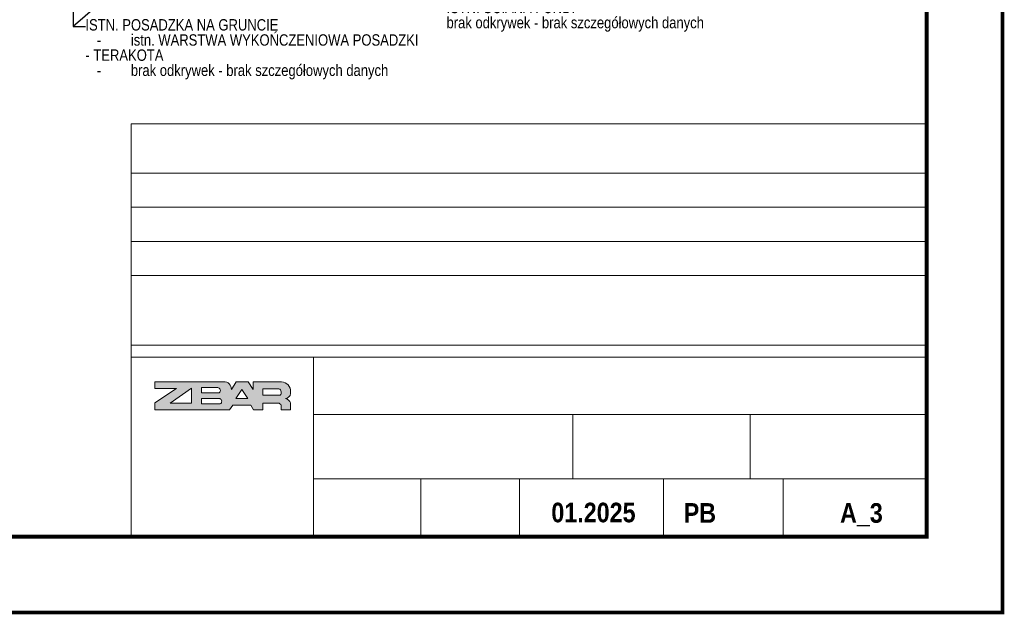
# Model space of a CAD drawing. Header units: centimetres. Extents: x -2715 to 104803, y -2198 to 32152.
# Tile 38 of 44: x 93502 to 94803, y -1446 to -660. Entities that reach past the tile are written whole.
import ezdxf
from ezdxf import colors
from ezdxf.entities.mleader import LeaderData, LeaderLine
from ezdxf.math import Vec2, Vec3

# ---------------------------------------------------------------- set-up
doc = ezdxf.new("R2010")
doc.units = ezdxf.units.CM
doc.header["$MEASUREMENT"] = 0
doc.layers.add('DIM', color=7, linetype='Continuous')
doc.layers.add('Tab-tabele', color=7, linetype='Continuous', lineweight=5)
doc.styles.add('GENERATED_STYLE_13', font='arialbd.ttf')
doc.styles.add('txt_1', font='ARIALN.TTF')

# ---------------------------------------------------------------- blocks, each defined once
blk = doc.blocks.new('_DOT')
at = {"color": 0, "linetype": 'ByBlock'}
blk.add_line((-0.5, 0), (-1, 0), dxfattribs=at)
at = {"color": 0, "linetype": 'ByBlock', "const_width": 0.5}
blk.add_lwpolyline([(-0.25, 0, 1), (0.25, 0, 1)], format="xyb", close=True, dxfattribs=at)

msp = doc.modelspace()

# ---------------------------------------------------------------- hatches: boundary and pattern name
at = {"layer": 'Tab-tabele', "true_color": 0xcd0000}
h = msp.add_hatch(color=12, dxfattribs=at)
h.paths.add_polyline_path([(93680.87, -1147.5), (93709.51, -1147.5), (93680.87, -1166.43), (93680.87, -1175.43), (93779.27, -1175.43), (93783.66, -1169.43), (93807.45, -1169.43), (93811.1, -1175.43), (93823.39, -1175.43), (93823.39, -1166.66), (93843.49, -1166.66, -0.3657988), (93847.5, -1169.75), (93847.5, -1175.43), (93860.02, -1175.43), (93860.02, -1166.49, 0.2920703), (93853.23, -1160.74, 0.3371791), (93860.12, -1153.97), (93860.12, -1149.35, 0.3938747), (93845.57, -1138.51), (93810.45, -1138.49), (93810.45, -1148.58), (93803.93, -1138.49), (93788.37, -1138.49), (93781.85, -1148.58, 0.4076721), (93772.73, -1138.49), (93680.87, -1138.49)])
h.paths.add_polyline_path([(93700.96, -1166.79), (93729.31, -1147.01), (93729.31, -1166.79)], flags=0)
h.paths.add_polyline_path([(93742.22, -1167.63), (93742.22, -1160.76), (93766.6, -1160.76, -0.6528741), (93767.08, -1167.63)], flags=0)
h.paths.add_polyline_path([(93742.34, -1146.17), (93763.82, -1146.17, -0.6872291), (93765.75, -1153.04), (93742.34, -1153.04)], flags=0)
h.paths.add_polyline_path([(93787.93, -1160.75), (93795.77, -1148.61), (93803.61, -1160.75)], flags=0)
h.paths.add_polyline_path([(93846.25, -1156.36), (93823.21, -1156.36), (93823.21, -1147.66), (93844.63, -1147.66, -0.52813)], flags=0)

# ---------------------------------------------------------------- linework, layer by layer
at = {"lineweight": 50, "const_width": 5}
msp.add_lwpolyline([(90600.17, -1443.15), (90600.17, 1526.85), (94800.17, 1526.85), (94800.17, -1443.15), (90600.17, -1443.15)], dxfattribs=at)
at = {"lineweight": 50}
msp.add_lwpolyline([(91020.17, -1343.15, 5, 5, 0), (91020.17, 1426.85, 5, 5, 0), (94700.17, 1426.85, 5, 5, 0), (94700.17, -1343.15, 5, 5, 0)], format="xyseb", close=True, dxfattribs=at)
at = {"layer": 'Tab-tabele'}
for p, q in [((93649.73, -797.89), (94700.17, -797.89)), ((93649.73, -797.89), (93649.73, -1343.15)), ((93649.73, -863.03), (94700.17, -863.03)), ((94700.17, -890.12), (94700.17, -1343.15)), ((93649.73, -908.03), (94700.17, -908.03)), ((93649.73, -953.03), (94700.17, -953.03)), ((93649.73, -998.04), (94700.17, -998.04)), ((93649.73, -1090.05), (94700.17, -1090.05)), ((93649.73, -1090.05), (94700.17, -1090.05)), ((93649.73, -1106.05), (94700.17, -1106.05)), ((93890.36, -1343.15), (93890.36, -1106.05)), ((93680.87, -1138.49), (93772.73, -1138.49)), ((93680.87, -1138.49), (93680.87, -1147.5)), ((93781.85, -1148.58), (93788.37, -1138.49)), ((93788.37, -1138.49), (93803.93, -1138.49)), ((93810.45, -1148.58), (93803.93, -1138.49)), ((93810.45, -1148.58), (93810.45, -1138.49)), ((93810.45, -1138.49), (93845.57, -1138.51)), ((93709.51, -1147.5), (93680.87, -1147.5)), ((93709.51, -1147.5), (93680.87, -1166.43)), ((93700.96, -1166.79), (93729.31, -1147.01)), ((93729.31, -1166.79), (93729.31, -1147.01)), ((93763.82, -1146.17), (93742.34, -1146.17)), ((93742.34, -1146.17), (93742.34, -1153.04)), ((93742.34, -1153.04), (93765.75, -1153.04)), ((93795.77, -1148.61), (93787.93, -1160.75)), ((93803.61, -1160.75), (93795.77, -1148.61)), ((93823.21, -1147.66), (93844.63, -1147.66)), ((93823.21, -1147.66), (93823.21, -1156.36)), ((93823.21, -1156.36), (93846.25, -1156.36)), ((93860.12, -1153.97), (93860.12, -1149.35)), ((93680.87, -1166.43), (93680.87, -1175.43)), ((93729.31, -1166.79), (93700.96, -1166.79)), ((93742.22, -1160.76), (93742.22, -1167.63)), ((93742.22, -1160.76), (93766.6, -1160.76)), ((93742.22, -1167.63), (93767.08, -1167.63)), ((93779.27, -1175.43), (93783.66, -1169.43)), ((93783.66, -1169.43), (93807.45, -1169.43)), ((93787.93, -1160.75), (93803.61, -1160.75)), ((93807.45, -1169.43), (93811.1, -1175.43)), ((93823.39, -1175.43), (93823.39, -1166.66)), ((93823.39, -1166.66), (93843.49, -1166.66)), ((93847.5, -1175.43), (93847.5, -1169.75)), ((93860.02, -1175.43), (93860.02, -1166.49)), ((93680.87, -1175.43), (93779.27, -1175.43)), ((93811.1, -1175.43), (93823.39, -1175.43)), ((93847.5, -1175.43), (93860.02, -1175.43)), ((93890.36, -1181.6), (94700.17, -1181.6)), ((94232.92, -1181.6), (94232.92, -1266.53)), ((94467.04, -1181.6), (94467.04, -1266.53)), ((94232.92, -1224.06), (94232.92, -1266.53)), ((94467.04, -1224.06), (94467.04, -1266.53)), ((93890.36, -1266.53), (94700.17, -1266.53)), ((93890.36, -1266.53), (94700.17, -1266.53)), ((94031.91, -1266.53), (94031.91, -1343.15)), ((94162.5, -1266.53), (94162.5, -1343.15)), ((94352.47, -1266.53), (94352.47, -1343.15)), ((94510.4, -1266.53), (94510.4, -1343.15)), ((93890.36, -1286.53), (93890.36, -1343.15))]:
    msp.add_line(p, q, dxfattribs=at)
at = {"layer": 'Tab-tabele', "flags": 128}
for points in [[(93649.73, -797.89), (94700.17, -797.89)], [(93649.73, -1343.15), (93649.73, -797.89)], [(94700.17, -1343.15), (94700.17, -890.12)]]:
    msp.add_lwpolyline(points, dxfattribs=at)
at = {"layer": 'Tab-tabele'}
for centre, radius, start, end in [((93772.13, -1148.2), 9.73, 357.76371, 91.91231), ((93847.03, -1151.72), 13.3, 10.30672, 96.29962), ((93763.47, -1149.98), 3.82, 306.68992, 84.68184), ((93842.47, -1152.56), 5.36, 314.9063, 66.26581), ((93852.22, -1152.83), 7.98, 277.29183, 351.82395), ((93765.33, -1164.3), 3.76, 297.73691, 70.29483), ((93843.67, -1170.58), 3.92, 12.22128, 92.59112), ((93852.13, -1168.93), 8.26, 17.21381, 82.33986)]:
    msp.add_arc(centre, radius, start, end, dxfattribs=at)

# ---------------------------------------------------------------- texts
at = {"layer": 'Tab-tabele', "style": 'GENERATED_STYLE_13', "width": 0.85}
for s, p in [('01.2025', (94204.44, -1324.14)), ('PB', (94379.26, -1324.72)), ('A_3', (94585.72, -1324.72))]:
    msp.add_text(s, height=25.917, dxfattribs=at).set_placement(p)

# ---------------------------------------------------------------- leaders
at = {"layer": 'DIM', "color": 150}
ml = msp.add_multileader_mtext('Standard', dxfattribs=at)
ml.set_content('\\pxqj;PROJ. POSADZKA PRZEMYSŁOWA\\P\\pi-3,l4,t4;{\\C256;-^IWARSTWA WYKOŃCZENIOWA POSADZKI  \\P-^IBETONOWA WARST. KONSTRUKCYJNA - GR. 20cm\\P\\pi-5,l7,t7;--^Ipos. przemysłowa z kompozytu cem. C25/30 zbrojona \\P\\pi-7,l10,t10;            włóknem stalowym w ilości ............ kg/m3 utwardzona powierzchniowo\\P\\pi-3,l4,t4;-^IWARSTWA POŚLIZGOWO - IZOLACYJNA - 2 x folia PE gr. 0,2mm, \\P\\pi-5,l7,t7;--^Iukładana na zakład min. 30cm\\P\\pi-3,l4,t4;-^ICHUDY BETON  - GR. 10cm\\P-^IPODBUDOWA STABILIZOWANA MECHANICZNIE gr. 20cm\\P\\pi-5,l7,t7;--^Ikruszywo łamane o ciągłym uziarnieniu 0-31,5mm stabilizowane mechanicznie\\P\\pi-3,l4,t4;-^ISTABILIZACJA CEMENTOWA 2,5-5,0 MPa\\P-^IPODŁOŻE ZAGĘSZCZONE DO 60 MPa\\P-^IGRUNT RODZIMY}', style='txt_1')
ml.set_leader_properties()
ml.set_arrow_properties(name='DOT')
ml.build(insert=Vec2(0, 0))
ml.multileader.update_dxf_attribs({"dogleg_length": 16.07, "arrow_head_size": 10})
ctx = ml.context
ctx.base_point, ctx.char_height, ctx.arrow_head_size, ctx.landing_gap_size, ctx.plane_origin = Vec3(93678, 577.12), 15, 10, 0.09, Vec3(93661.93, 607.28)
notes = []
notes.append((ctx, [(0, (1, 1, 0), (93661.93, 577.12), (1, 0), 16.07, [(0, [(93661.93, 695.8)], 0, [])])]))
ctx.mtext.insert, ctx.mtext.line_spacing_factor, ctx.mtext.flow_direction = Vec3(93678.09, 584.88), 0.8, 5
at = {"layer": 'DIM'}
ml = msp.add_multileader_mtext('Standard', dxfattribs=at)
ml.set_content('\\pxqj;{\\C256;ISTN. POSADZKA NA GRUNCIE\\P\\pi-3,l4,t4;-^Iistn. WARSTWA WYKOŃCZENIOWA POSADZKI  \\P\\pi0,l0,q*,tz;- TERAKOTA\\P\\pi-3,l4,qj,t4;-^Ibrak odkrywek - brak szczegółowych danych}', color=150, style='txt_1')
ml.set_leader_properties()
ml.set_arrow_properties(name='DOT')
ml.build(insert=Vec2(0, 0))
ml.multileader.update_dxf_attribs({"dogleg_length": 16.07, "arrow_head_size": 10})
ctx = ml.context
ctx.base_point, ctx.char_height, ctx.arrow_head_size, ctx.landing_gap_size, ctx.plane_origin = Vec3(93589, -669.39), 15, 10, 0.09, Vec3(93572.93, -588.69)
notes.append((ctx, [(1, (1, 1, 0), (93572.93, -669.39), (1, 0), 16.07, [(0, [(93572.93, -500.18)], 0, []), (1, [(93770.7, -497.68)], 0, [])])]))
ctx.mtext.insert, ctx.mtext.width, ctx.mtext.line_spacing_factor, ctx.mtext.flow_direction = Vec3(93589.09, -659.55), 463.6056, 0.8, 5
ml = msp.add_multileader_mtext('Standard', dxfattribs=at)
ml.set_content('\\pxqj;ISTN. ŚCIANA FUND.\\Pbrak odkrywek - brak szczegółowych danych', style='txt_1')
ml.set_leader_properties()
ml.set_arrow_properties(name='DOT')
ml.build(insert=Vec2(0, 0))
ml.multileader.update_dxf_attribs({"dogleg_length": 16.07, "arrow_head_size": 10})
ctx = ml.context
ctx.base_point, ctx.char_height, ctx.arrow_head_size, ctx.landing_gap_size, ctx.plane_origin = Vec3(94065.89, -648.21), 15, 10, 0.09, Vec3(94071.76, -808.35)
notes.append((ctx, [(0, (1, 1, 0), (94049.81, -648.21), (1, 0), 16.07, [(0, [(94020.29, -559.83)], 0, [])])]))
ctx.mtext.insert, ctx.mtext.line_spacing_factor, ctx.mtext.flow_direction = Vec3(94065.98, -636.56), 0.8, 5
for ctx, leaders in notes:
    for number, flags, end, landing, length, lines in leaders:
        leader = LeaderData()
        leader.index, (leader.has_last_leader_line, leader.has_dogleg_vector, leader.attachment_direction) = number, flags
        leader.last_leader_point, leader.dogleg_vector, leader.dogleg_length = Vec3(end), Vec3(landing), length
        for number, points, colour, breaks in lines:
            line = LeaderLine()
            line.index, line.vertices, line.color, line.breaks = number, Vec3.list(points), colors.encode_raw_color(colour), breaks
            leader.lines.append(line)
        ctx.leaders.append(leader)

doc.saveas('drawing.dxf')
